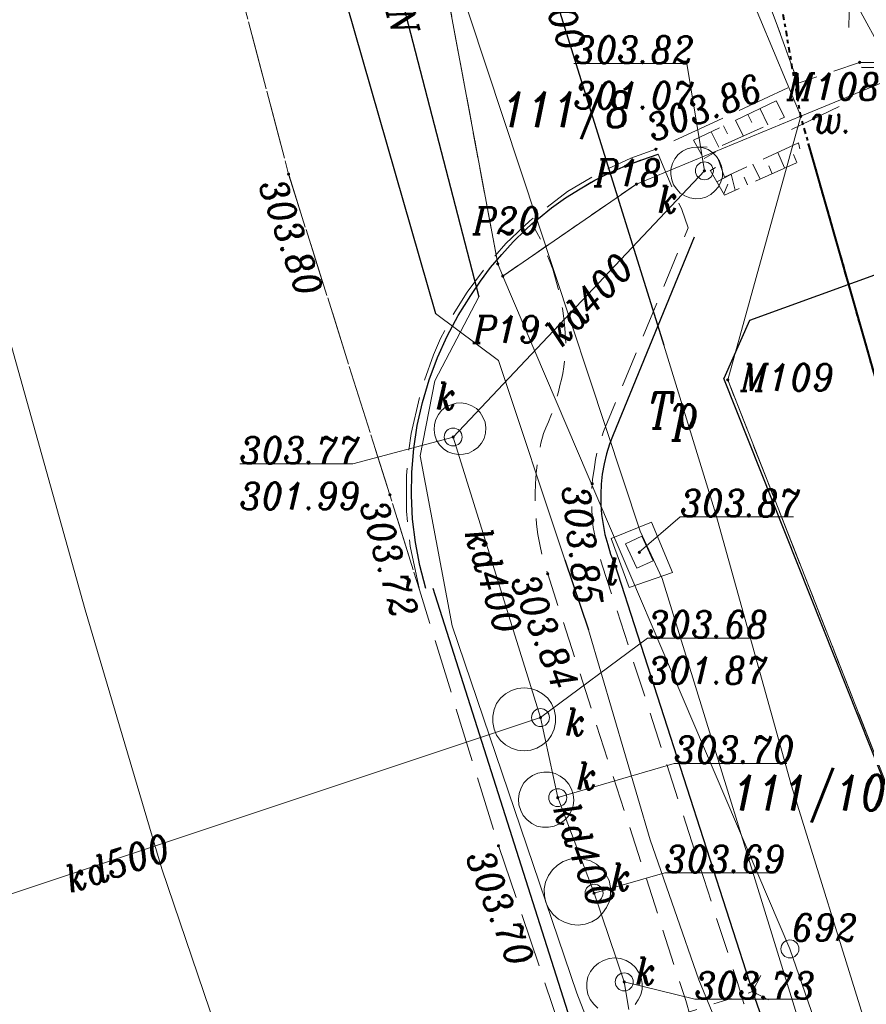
# Model space of a CAD drawing. Header units: metres. Extents: x 779 to 7046, y -512 to 9570.
# Tile 16 of 256: x 2172 to 2195, y -384 to -356. Entities that reach past the tile are written whole.
import ezdxf

# ---------------------------------------------------------------- set-up
doc = ezdxf.new("R2010")
doc.units = ezdxf.units.M
for name, pattern in [('0.5_0.5', [1, 0.5, -0.5]), ('1.5_0.5', [2, 1.5, -0.5]), ('CIĄGłA', [0]), ('DGN Style 4', [0.3202, 0.16, -0.08, 0.0002, -0.08]), ('ib05_500', [1, 0.5, -0.5]), ('mz1.0_0.5', [1.5, 1, -0.5]), ('mz1.25_0.5', [1.75, 1.25, -0.5])]:
    doc.linetypes.add(name, pattern=pattern)
for name, color, linetype, lineweight in [('000 Inne (niezydentyfikowane)', 7, 'Continuous', 0), ('202-punkt graniczny', 7, 'Continuous', 0), ('202-punkt graniczny-Atr103', 7, 'Continuous', 0), ('203-punkt graniczny', 7, 'Continuous', 0), ('203-punkt graniczny-Atr103', 7, 'Continuous', 0), ('210-oznaczenie konturu użytku gruntowego', 7, 'Continuous', 0), ('211-numer działki ewidencyjnej', 7, 'Continuous', 0), ('217-kontur klasyfikacyjny', 7, 'Continuous', 0), ('218-kontur użytku gruntowego', 7, 'Continuous', 0), ('219-działka ewidencyjna', 7, 'Continuous', 0), ('bariera drogowa ochronna (linia)', 7, 'Continuous', 0), ('chodnik (powierzchnia)', 7, 'Continuous', 0), ('jezdnia (powierzchnia)', 7, 'Continuous', 0), ('kanał technologiczny (linia)', 7, 'Continuous', 0), ('komora podziemna - przewód kanalizacyjny (powierzchnia)-SK', 7, 'Continuous', 0), ('komora podziemna - przewód telekomunikacyjny (powierzchnia)-ST', 7, 'Continuous', 0), ('krawężnik (linia)', 7, 'Continuous', 0), ('MPZP', 7, 'Continuous', 0), ('ogrodzenie trwałe (linia)', 7, 'Continuous', 0), ('przepust (linia)', 7, 'Continuous', 0), ('przepust (linia) - symbol', 7, 'Continuous', 0), ('przewód elektroenergetyczny (linia)-SEPOD', 7, 'Continuous', 0), ('przewód elektroenergetyczny (linia)-SEPOD-Atr1', 7, 'Continuous', 0), ('przewód gazowy (linia)-SG', 7, 'Continuous', 0), ('przewód gazowy (linia)-SG-Atr1', 7, 'Continuous', 0), ('przewód kanalizacyjny (linia)-SK', 7, 'Continuous', 0), ('przewód kanalizacyjny (linia)-SK-Atr1', 7, 'Continuous', 0), ('punkt o określonej wysokości (sieć kanalizacyjna)-SK', 7, 'Continuous', 0), ('punkt o określonej wysokości (sieć kanalizacyjna)-SK-Atr2', 7, 'Continuous', 0), ('punkt o określonej wysokości (sieć kanalizacyjna)-SK-Atr3', 7, 'Continuous', 0), ('punkt o określonej wysokości (sieć telekomunikacyjna)-ST', 7, 'Continuous', 0), ('punkt o określonej wysokości (sieć telekomunikacyjna)-ST-Atr2', 7, 'Continuous', 0), ('punkt wysokościowy sztuczny', 7, 'Continuous', 0), ('punkt wysokościowy sztuczny-Atr2', 7, 'Continuous', 0), ('RTPW02', 7, 'Continuous', 0), ('rura ochronna - przewód elektroenergetyczny (linia)-SE', 7, 'Continuous', 0), ('rura ochronna - przewód gazowy (linia)-SG', 7, 'Continuous', 0), ('rów melioracyjny  przydrożny (linia)', 7, 'Continuous', 0), ('rów melioracyjny  przydrożny (linia)-Atr17', 7, 'Continuous', 0), ('skarpa nieumocniona (powierzchnia)', 7, 'Continuous', 0), ('SUPT01', 7, 'Continuous', 0), ('właz okrągły - siec kanalizacyjna (punkt)-SK', 7, 'Continuous', 0), ('właz okrągły - siec kanalizacyjna (punkt)-SK-Atr17', 7, 'Continuous', 0), ('właz prostokątny - siec telekomunikacyjna (punkt)-STPOD', 7, 'Continuous', 0), ('właz prostokątny - siec telekomunikacyjna (punkt)-STPOD-Atr17', 7, 'Continuous', 0)]:
    doc.layers.add(name, color=color, linetype=linetype, lineweight=lineweight)
doc.styles.get("Standard").update_dxf_attribs({"font": 'arial.ttf'})
doc.linetypes.add('902-500', pattern='A,3.75,[24,dgnlstyle-geo-mz.shx,S=0.002786,R=0,X=0,Y=0],3.75', length=7.5)
doc.linetypes.add('KTOK01-500', pattern='A,1.75,[13,dgnlstyle-rozp_2013.shx,S=0.002778,R=0,X=0,Y=0],1.75', length=3.5)

# ---------------------------------------------------------------- blocks, each defined once
blk = doc.blocks.new('202')
at = {"color": 0, "linetype": 'Continuous', "lineweight": -2, "ltscale": 10}
blk.add_circle((0, 0), 2.5, dxfattribs=at)
blk = doc.blocks.new('203')
at = {"linetype": 'Continuous', "lineweight": -2, "ltscale": 10}
h = blk.add_hatch(color=0, dxfattribs=at)
edge = h.paths.add_edge_path()
edge.add_arc((0, 0), 0.45, 0, 360)
blk = doc.blocks.new('PW01_1')
at = {"linetype": 'Continuous', "lineweight": 13, "ltscale": 10}
h = blk.add_hatch(color=0, dxfattribs=at)
edge = h.paths.add_edge_path()
edge.add_arc((0, 0), 0.45, 0, 360)
blk = doc.blocks.new('US22')
at = {"color": 0, "linetype": 'Continuous', "lineweight": -2, "ltscale": 10}
blk.add_circle((0, 0), 2.5, dxfattribs=at)
blk = doc.blocks.new('PW02')
at = {"linetype": 'Continuous', "lineweight": 13, "ltscale": 10}
h = blk.add_hatch(color=0, dxfattribs=at)
edge = h.paths.add_edge_path()
edge.add_arc((0, 0), 0.45, 0, 360)
blk = doc.blocks.new('US22B')
at = {"color": 0, "linetype": 'Continuous', "lineweight": -2, "ltscale": 10, "flags": 128}
blk.add_lwpolyline([(-3.75, -2.5), (3.75, -2.5), (3.75, 2.5), (-3.75, 2.5), (-3.75, -2.5)], close=True, dxfattribs=at)
blk = doc.blocks.new('PW01')
at = {"linetype": 'Continuous', "lineweight": 13, "ltscale": 10}
h = blk.add_hatch(color=0, dxfattribs=at)
edge = h.paths.add_edge_path()
edge.add_arc((0, 0), 0.45, 0, 360)
blk = doc.blocks.new('IB05')
at = {"color": 0, "linetype": 'Continuous', "lineweight": -2, "ltscale": 10}
for q in [(3.54, 3.54), (3.54, -3.54)]:
    blk.add_line((0, 0), q, dxfattribs=at)
blk = doc.blocks.new('RTPW02')
at = {"layer": 'RTPW02', "linetype": 'Continuous', "lineweight": 13}
h = blk.add_hatch(color=7, dxfattribs=at)
edge = h.paths.add_edge_path()
edge.add_arc((0, 0), 0.045, 0, 360)
blk = doc.blocks.new('PZT MDCP podkład')
at = {"layer": '000 Inne (niezydentyfikowane)', "color": 252, "linetype": 'Continuous', "lineweight": 13, "true_color": 0x939598, "flags": 128}
for points in [[(2126.446, 10.206), (2126.666, 9.756)], [(2125.766, 9.886), (2125.976, 9.446)], [(2126.106, 10.046), (2126.216, 9.826)], [(2125.426, 9.726), (2125.536, 9.506)], [(2125.086, 9.566), (2125.296, 9.136)], [(2124.696, 9.146), (2124.976, 9.136)], [(2124.886, 8.816), (2125.216, 9.006)], [(2127.126, 8.556), (2126.936, 8.986)], [(2127.466, 8.706), (2127.376, 8.926)], [(2125.066, 8.486), (2125.206, 8.566)], [(2126.446, 8.246), (2126.246, 8.666)], [(2126.786, 8.396), (2126.686, 8.616)], [(2125.246, 8.166), (2125.636, 8.376)], [(2125.756, 7.936), (2125.646, 8.386)], [(2126.096, 8.086), (2126.006, 8.296)], [(2125.436, 7.836), (2125.546, 8.106)]]:
    blk.add_lwpolyline(points, dxfattribs=at)
at = {"layer": '217-kontur klasyfikacyjny', "color": 252, "linetype": '1.5_0.5', "lineweight": 13, "true_color": 0x939598, "flags": 128}
blk.add_lwpolyline([(2125.546, 2.656), (2132.284, -14.515)], dxfattribs=at)
at = {"layer": '218-kontur użytku gruntowego', "color": 252, "linetype": '0.5_0.5', "lineweight": 13, "true_color": 0x939598, "flags": 128}
for points in [[(2117.186, 16.416), (2119.146, 5.886)], [(2119.146, 5.886), (2117.186, 16.416)], [(2119.286, 5.546), (2123.006, 8.106)], [(2123.006, 8.106), (2119.286, 5.546)], [(2119.146, 5.886), (2119.286, 5.546)], [(2119.286, 5.546), (2119.146, 5.886)], [(2125.546, 2.656), (2132.284, -14.515)], [(2132.284, -14.515), (2125.546, 2.656)]]:
    blk.add_lwpolyline(points, dxfattribs=at)
at = {"layer": '219-działka ewidencyjna', "color": 252, "linetype": 'Continuous', "lineweight": 13, "true_color": 0x939598, "flags": 128}
for points in [[(2148.856, 18.776), (2127.576, 9.996)], [(2124.156, 18.196), (2127.576, 9.996)], [(2119.146, 5.886), (2117.186, 16.416)], [(2123.006, 8.106), (2127.576, 9.996)], [(2127.576, 9.996), (2125.546, 2.656)], [(2119.286, 5.546), (2123.006, 8.106)], [(2119.146, 5.886), (2119.286, 5.546)], [(2127.276, -13.184), (2119.286, 5.546)], [(2125.546, 2.656), (2132.284, -14.515)], [(2128.13, -15.65), (2127.276, -13.184)]]:
    blk.add_lwpolyline(points, dxfattribs=at)
at = {"layer": 'bariera drogowa ochronna (linia)', "color": 252, "linetype": 'KTOK01-500', "lineweight": 13, "true_color": 0x939598, "flags": 128}
blk.add_lwpolyline([(2084.646, 103.156), (2086.306, 94.146), (2088.056, 84.786), (2089.946, 74.546), (2091.886, 64.626), (2093.806, 54.736), (2095.766, 44.856), (2097.796, 35.206), (2099.926, 25.496), (2102.236, 15.946), (2104.896, 6.146), (2107.666, -3.744), (2109.796, -10.954), (2112.814, -19.835)], dxfattribs=at)
at = {"layer": 'chodnik (powierzchnia)', "color": 252, "linetype": 'mz1.0_0.5', "lineweight": 13, "true_color": 0x939598, "flags": 128}
blk.add_lwpolyline([(2125.018, -16.5), (2126.496, -16.097), (2125.996, -14.704), (2125.816, -14.124), (2122.056, -2.504), (2121.976, -2.244), (2121.906, -1.984), (2121.856, -1.714), (2121.806, -1.454), (2121.776, -1.184), (2121.766, -0.914), (2121.756, -0.644), (2121.766, -0.374), (2121.786, -0.104), (2121.826, 0.166), (2121.866, 0.436), (2121.926, 0.696), (2122.006, 0.956), (2122.086, 1.216), (2124.446, 6.886), (2124.266, 7.396), (2123.606, 8.936), (2123.156, 8.786), (2122.706, 8.616), (2122.276, 8.426), (2121.846, 8.216), (2121.436, 7.976), (2121.036, 7.726), (2120.646, 7.446), (2120.276, 7.146), (2120.106, 7.006), (2120.236, 6.756), (2120.366, 6.506), (2120.476, 6.256), (2120.576, 5.996), (2120.676, 5.736), (2120.756, 5.466), (2120.826, 5.196), (2120.886, 4.926), (2120.946, 4.646), (2120.986, 4.376), (2121.016, 4.096), (2121.036, 3.816), (2121.046, 3.536), (2121.026, 3.366), (2121.006, 3.186), (2120.986, 3.016), (2120.956, 2.836), (2120.916, 2.666), (2120.876, 2.496), (2120.836, 2.326), (2120.786, 2.156), (2120.736, 1.986), (2120.686, 1.816), (2120.626, 1.656), (2120.556, 1.486), (2120.486, 1.326), (2120.416, 1.166), (2120.346, 0.896), (2120.296, 0.616), (2120.246, 0.336), (2120.216, 0.056), (2120.196, -0.234), (2120.186, -0.514), (2120.186, -0.794), (2120.206, -1.084), (2120.226, -1.364), (2120.266, -1.644), (2120.316, -1.924), (2120.376, -2.204), (2120.456, -2.474), (2120.536, -2.744), (2124.376, -14.624), (2124.556, -15.224), (2125.018, -16.5)], close=True, dxfattribs=at)
at = {"layer": 'jezdnia (powierzchnia)', "color": 252, "linetype": '1.5_0.5', "lineweight": 13, "true_color": 0x939598, "flags": 128}
blk.add_lwpolyline([(2121.58, -17.44), (2121.58, -17.44), (2119.166, -10.314), (2116.966, -3.184), (2116.146, -0.544), (2113.326, 8.386), (2110.936, 17.476), (2110.246, 19.936), (2110.076, 20.316), (2109.986, 20.546), (2109.896, 20.776), (2109.816, 21.006), (2109.746, 21.246), (2109.686, 21.486), (2109.266, 21.386), (2107.936, 26.806), (2105.746, 36.806), (2103.466, 47.496), (2101.776, 56.146), (2099.886, 65.716), (2097.696, 76.946), (2095.716, 86.936), (2093.966, 96.096), (2092.736, 102.466), (2092.306, 104.766), (2077.106, 102.056), (2077.796, 98.156), (2078.256, 95.836), (2079.416, 89.206), (2080.776, 82.376), (2082.496, 73.286), (2083.117, 69.993)], dxfattribs=at)
for points in [[(2222.326, 18.117), (2221.203, 22.083), (2205.386, 20.096), (2204.446, 20.596), (2203.096, 26.226), (2196.866, 25.286), (2195.626, 20.026), (2193.796, 18.826), (2188.866, 17.986), (2181.466, 17.556), (2178.606, 17.876), (2176.756, 18.456), (2173.726, 19.866), (2171.816, 21.166), (2167.276, 24.556), (2161.216, 26.826), (2157.676, 27.806), (2155.096, 28.106), (2148.546, 27.616), (2147.486, 27.656), (2146.556, 27.976), (2145.856, 28.606), (2144.736, 30.366), (2142.996, 34.696), (2142.366, 36.396), (2134.766, 38.986), (2135.116, 38.066), (2135.536, 36.916), (2136.706, 31.206), (2136.736, 29.676), (2136.306, 26.976), (2135.846, 25.416), (2133.726, 22.486), (2132.306, 21.326), (2131.486, 20.706), (2127.046, 18.566), (2125.056, 17.666), (2127.506, 10.916), (2129.216, 11.496), (2130.676, 11.486), (2132.096, 11.146), (2133.716, 10.476), (2146.306, 15.706), (2146.296, 16.146), (2146.506, 16.786), (2146.996, 17.566), (2147.256, 17.806), (2147.826, 18.186), (2148.396, 18.406), (2149.006, 18.516), (2149.656, 18.536), (2150.306, 18.406), (2150.866, 18.186), (2152.256, 17.276), (2152.966, 16.616), (2160.196, 19.556), (2160.416, 20.026), (2161.966, 20.226), (2164.176, 19.736), (2166.856, 18.806), (2176.416, 14.626), (2183.046, 13.986), (2201.016, 15.826), (2205.616, 16.276), (2221.196, 17.986), (2222.326, 18.117)], [(2110.246, 19.936), (2110.936, 17.476), (2113.326, 8.386), (2116.146, -0.544), (2116.966, -3.184), (2116.706, -1.974), (2116.606, -0.994), (2116.606, -0.004), (2116.646, 0.486), (2116.736, 1.166), (2117.026, 2.426), (2117.356, 3.356), (2117.556, 3.806), (2117.906, 4.466), (2118.296, 5.096), (2118.886, 5.896), (2119.376, 6.456), (2120.036, 7.086), (2121.086, 7.896), (2121.946, 8.406), (2122.846, 8.826), (2123.546, 9.076), (2127.506, 10.916), (2125.056, 17.666), (2121.956, 16.516), (2120.686, 15.966), (2120.226, 15.786), (2119.526, 15.566), (2118.806, 15.406), (2118.076, 15.316), (2117.226, 15.296), (2116.596, 15.336), (2115.386, 15.566), (2114.456, 15.876), (2113.576, 16.306), (2112.946, 16.696), (2111.996, 17.486), (2111.336, 18.206), (2110.756, 19.006), (2110.246, 19.936)]]:
    blk.add_lwpolyline(points, close=True, dxfattribs=at)
at = {"layer": 'kanał technologiczny (linia)', "color": 252, "linetype": 'Continuous', "lineweight": 13, "true_color": 0x939598, "flags": 128}
blk.add_lwpolyline([(2076.829, 99.116), (2097.466, 101.996), (2098.496, 100.976), (2099.736, 94.596), (2102.876, 80.006), (2107.146, 57.576), (2110.276, 41.516), (2112.466, 30.966), (2113.936, 24.136), (2116.446, 18.576), (2123.106, -1.554), (2123.726, -2.874), (2127.703, -15.767)], dxfattribs=at)
at = {"layer": 'komora podziemna - przewód kanalizacyjny (powierzchnia)-SK', "color": 252, "linetype": 'Continuous', "lineweight": 13, "true_color": 0x939598, "flags": 128}
for points in [[(2125.076, 7.816), (2124.936, 7.746), (2124.796, 7.706), (2124.646, 7.696), (2124.496, 7.726), (2124.356, 7.776), (2124.226, 7.856), (2124.126, 7.966), (2124.036, 8.086), (2123.986, 8.226), (2123.966, 8.376), (2123.966, 8.526), (2124.006, 8.676), (2124.076, 8.806), (2124.166, 8.926), (2124.286, 9.026), (2124.416, 9.086), (2124.566, 9.126), (2124.716, 9.136), (2124.866, 9.116), (2125.006, 9.066), (2125.136, 8.976), (2125.236, 8.876), (2125.316, 8.746), (2125.376, 8.606), (2125.396, 8.456), (2125.396, 8.306), (2125.356, 8.166), (2125.286, 8.026), (2125.186, 7.916), (2125.076, 7.816)], [(2117.396, 1.116), (2117.376, 1.266), (2117.386, 1.416), (2117.426, 1.556), (2117.496, 1.696), (2117.586, 1.806), (2117.706, 1.906), (2117.846, 1.966), (2117.986, 2.006), (2118.136, 2.016), (2118.286, 1.986), (2118.426, 1.936), (2118.556, 1.856), (2118.656, 1.746), (2118.736, 1.616), (2118.796, 1.476), (2118.816, 1.326), (2118.806, 1.176), (2118.766, 1.026), (2118.696, 0.896), (2118.596, 0.776), (2118.476, 0.686), (2118.346, 0.616), (2118.196, 0.586), (2118.046, 0.576), (2117.896, 0.606), (2117.756, 0.656), (2117.636, 0.736), (2117.526, 0.846), (2117.446, 0.976), (2117.396, 1.116)], [(2119.046, -7.064), (2119.006, -6.884), (2119.006, -6.704), (2119.046, -6.524), (2119.116, -6.354), (2119.226, -6.204), (2119.366, -6.084), (2119.526, -5.994), (2119.696, -5.934), (2119.886, -5.914), (2120.066, -5.934), (2120.236, -5.994), (2120.396, -6.084), (2120.536, -6.204), (2120.646, -6.354), (2120.716, -6.524), (2120.756, -6.704), (2120.756, -6.884), (2120.716, -7.064), (2120.646, -7.234), (2120.536, -7.384), (2120.396, -7.504), (2120.236, -7.594), (2120.066, -7.654), (2119.886, -7.674), (2119.696, -7.654), (2119.526, -7.594), (2119.366, -7.504), (2119.226, -7.384), (2119.116, -7.234), (2119.046, -7.064)], [(2120.426, -8.264), (2120.586, -8.264), (2120.746, -8.304), (2120.886, -8.374), (2121.016, -8.464), (2121.126, -8.594), (2121.196, -8.734), (2121.246, -8.884), (2121.266, -9.044), (2121.246, -9.204), (2121.186, -9.354), (2121.106, -9.494), (2120.996, -9.614), (2120.866, -9.704), (2120.716, -9.764), (2120.556, -9.794), (2120.396, -9.794), (2120.236, -9.764), (2120.096, -9.694), (2119.966, -9.594), (2119.856, -9.474), (2119.786, -9.334), (2119.736, -9.174), (2119.726, -9.014), (2119.746, -8.854), (2119.796, -8.704), (2119.876, -8.564), (2119.986, -8.454), (2120.116, -8.354), (2120.266, -8.294), (2120.426, -8.264)], [(2120.476, -11.324), (2120.556, -11.144), (2120.666, -10.984), (2120.806, -10.854), (2120.966, -10.754), (2121.156, -10.684), (2121.346, -10.664), (2121.536, -10.684), (2121.726, -10.734), (2121.896, -10.824), (2122.046, -10.954), (2122.156, -11.114), (2122.246, -11.284), (2122.286, -11.474), (2122.286, -11.664), (2122.256, -11.854), (2122.176, -12.034), (2122.066, -12.194), (2121.926, -12.334), (2121.766, -12.434), (2121.576, -12.494), (2121.386, -12.524), (2121.196, -12.504), (2121.006, -12.444), (2120.836, -12.354), (2120.686, -12.224), (2120.576, -12.074), (2120.486, -11.894), (2120.446, -11.704), (2120.436, -11.514), (2120.476, -11.324)]]:
    blk.add_lwpolyline(points, close=True, dxfattribs=at)
blk.add_lwpolyline([(2121.936, -14.834), (2121.816, -14.724), (2121.716, -14.594), (2121.656, -14.444), (2121.656, -14.444), (2121.626, -14.284), (2121.626, -14.124), (2121.656, -13.964), (2121.726, -13.814), (2121.826, -13.684), (2121.946, -13.584), (2122.086, -13.504), (2122.246, -13.454), (2122.406, -13.434), (2122.566, -13.454), (2122.716, -13.504), (2122.856, -13.594), (2122.976, -13.704), (2123.066, -13.834), (2123.136, -13.984), (2123.166, -14.144), (2123.166, -14.304), (2123.126, -14.464), (2123.056, -14.604), (2122.966, -14.734)], dxfattribs=at)
at = {"layer": 'komora podziemna - przewód telekomunikacyjny (powierzchnia)-ST', "color": 252, "linetype": 'Continuous', "lineweight": 13, "true_color": 0x939598, "flags": 128}
blk.add_lwpolyline([(2122.306, -1.764), (2123.426, -1.304), (2124.006, -2.704), (2122.806, -3.124), (2122.306, -1.764)], close=True, dxfattribs=at)
at = {"layer": 'krawężnik (linia)', "color": 252, "linetype": 'Continuous', "lineweight": 30, "true_color": 0x939598, "flags": 128}
for points in [[(2142.896, -11.615), (2136.106, 7.926), (2135.416, 8.826), (2133.666, 10.396), (2131.976, 11.046), (2130.726, 11.316), (2129.266, 11.356)], [(2117.146, -3.154), (2116.976, -2.514), (2116.856, -1.874), (2116.776, -1.224), (2116.746, -0.564), (2116.756, 0.086), (2116.816, 0.746), (2116.906, 1.386), (2117.056, 2.026), (2117.236, 2.656), (2117.466, 3.276), (2117.736, 3.876), (2118.046, 4.446), (2118.396, 5.006), (2118.666, 5.406), (2118.946, 5.786), (2119.256, 6.146), (2119.576, 6.496), (2119.916, 6.836), (2120.106, 7.006), (2120.276, 7.146), (2120.646, 7.446), (2121.036, 7.726), (2121.436, 7.976), (2121.846, 8.216), (2122.276, 8.426), (2122.706, 8.616), (2123.156, 8.786), (2123.606, 8.936)], [(2124.616, 6.626), (2122.356, 1.126), (2122.256, 0.866), (2122.176, 0.596), (2122.106, 0.316), (2122.056, 0.036), (2122.026, -0.244), (2122.016, -0.524), (2122.016, -0.814), (2122.036, -1.094), (2122.076, -1.374), (2122.126, -1.644), (2122.206, -1.924), (2122.286, -2.194), (2122.396, -2.454), (2126.236, -14.374), (2126.814, -16.01)], [(2121.746, -16.974), (2117.346, -3.154)]]:
    blk.add_lwpolyline(points, dxfattribs=at)
at = {"layer": 'MPZP', "color": 252, "linetype": 'DGN Style 4', "lineweight": 40, "true_color": 0x939598, "flags": 128}
blk.add_lwpolyline([(2134.413, -13.933), (2127.576, 9.996), (2122.802, 37.892), (2105.951, 127.031)], dxfattribs=at)
at = {"layer": 'ogrodzenie trwałe (linia)', "color": 252, "linetype": '902-500', "lineweight": 30, "true_color": 0x939598, "flags": 128}
for points in [[(2135.816, 7.816), (2126.156, 4.306), (2125.436, 2.696)], [(2132.279, -14.517), (2125.436, 2.696)]]:
    blk.add_lwpolyline(points, dxfattribs=at)
at = {"layer": 'przepust (linia)', "color": 252, "linetype": 'ib05_500', "lineweight": 13, "true_color": 0x939598, "flags": 128}
blk.add_lwpolyline([(2123.256, -15.324), (2126.236, -14.374)], dxfattribs=at)
at = {"layer": 'przewód elektroenergetyczny (linia)-SEPOD', "color": 252, "linetype": 'Continuous', "lineweight": 13, "true_color": 0x939598, "flags": 128}
for points in [[(2125.676, -16.321), (2124.746, -14.044), (2123.386, -10.144), (2121.676, -4.304), (2121.016, -2.354), (2119.166, 3.196), (2117.416, 4.506), (2113.586, 17.846), (2113.356, 18.796), (2111.556, 19.276), (2110.366, 24.526), (2107.576, 36.346), (2107.086, 38.436), (2106.356, 40.386), (2105.736, 43.716)], [(2122.434, -17.207), (2121.346, -14.414), (2117.876, -4.194), (2116.986, 0.546), (2117.396, 2.626), (2118.616, 4.966), (2115.156, 18.366)]]:
    blk.add_lwpolyline(points, dxfattribs=at)
at = {"layer": 'przewód gazowy (linia)-SG', "color": 252, "linetype": 'Continuous', "lineweight": 13, "true_color": 0x939598, "flags": 128}
blk.add_lwpolyline([(2129.388, -15.306), (2127.316, -8.644), (2125.216, -1.084), (2123.766, 3.626), (2118.846, 19.406), (2116.106, 27.466), (2111.436, 41.766), (2110.066, 46.496)], dxfattribs=at)
at = {"layer": 'przewód kanalizacyjny (linia)-SK', "color": 252, "linetype": 'Continuous', "lineweight": 13, "true_color": 0x939598, "flags": 128}
for points in [[(2117.906, 1.066), (2124.896, 8.476)], [(2117.906, 1.066), (2120.336, -6.744)], [(2120.336, -6.744), (2101.072, -13.165)], [(2122.796, -14.874), (2122.666, -14.104), (2121.826, -11.634), (2120.816, -8.974), (2120.336, -6.744)]]:
    blk.add_lwpolyline(points, dxfattribs=at)
at = {"layer": 'punkt o określonej wysokości (sieć kanalizacyjna)-SK-Atr2', "color": 252, "lineweight": 13, "true_color": 0x939598, "flags": 128}
for points in [[(2124.896, 8.476), (2124.406, 11.466), (2121.265, 11.466)], [(2117.906, 1.066), (2115.116, 0.316), (2111.97, 0.316)], [(2120.336, -6.744), (2123.318, -4.533), (2126.427, -4.533)], [(2120.816, -8.974), (2124.056, -8.024), (2127.191, -8.024)], [(2121.826, -11.634), (2123.796, -11.064), (2126.873, -11.064)], [(2122.666, -14.104), (2124.626, -14.584), (2127.767, -14.584)]]:
    blk.add_lwpolyline(points, dxfattribs=at)
at = {"layer": 'punkt o określonej wysokości (sieć telekomunikacyjna)-ST-Atr2', "color": 252, "lineweight": 13, "true_color": 0x939598, "flags": 128}
blk.add_lwpolyline([(2123.086, -2.144), (2124.226, -1.154), (2127.372, -1.154)], dxfattribs=at)
at = {"layer": 'rura ochronna - przewód elektroenergetyczny (linia)-SE', "color": 252, "linetype": 'Continuous', "lineweight": 30, "true_color": 0x939598, "flags": 128}
for points in [[(2115.156, 18.366), (2118.616, 4.966)], [(2113.586, 17.846), (2117.416, 4.506)], [(2121.016, -2.354), (2121.676, -4.304)]]:
    blk.add_lwpolyline(points, dxfattribs=at)
at = {"layer": 'rura ochronna - przewód gazowy (linia)-SG', "color": 252, "linetype": 'Continuous', "lineweight": 30, "true_color": 0x939598, "flags": 128}
blk.add_lwpolyline([(2118.846, 19.406), (2123.766, 3.626)], dxfattribs=at)
at = {"layer": 'rów melioracyjny  przydrożny (linia)', "color": 252, "linetype": 'Continuous', "lineweight": 13, "true_color": 0x939598}
blk.add_line((2127.316, 9.626), (2128.642, 10.271), dxfattribs=at)
at = {"layer": 'skarpa nieumocniona (powierzchnia)', "color": 252, "linetype": 'mz1.25_0.5', "lineweight": 13, "true_color": 0x939598, "flags": 128}
blk.add_lwpolyline([(2126.896, 10.426), (2124.596, 9.326), (2125.456, 7.796), (2127.616, 8.776), (2127.516, 9.256), (2125.456, 8.296), (2125.186, 9.086), (2127.126, 9.966), (2126.896, 10.426)], close=True, dxfattribs=at)
blk.add_lwpolyline([(2126.896, 10.426), (2124.596, 9.326), (2125.456, 7.796), (2127.616, 8.776), (2127.516, 9.256), (2125.456, 8.296), (2125.186, 9.086), (2127.126, 9.966), (2126.896, 10.426)], close=True, dxfattribs=at)
at = {"layer": 'SUPT01', "color": 252, "linetype": 'Continuous', "lineweight": 13, "true_color": 0x939598}
for p, q in [((2128.71, 13.895), (2131.088, 9.496)), ((2128.912, 12.47), (2128.94, 13.469))]:
    blk.add_line(p, q, dxfattribs=at)
at = {"layer": '202-punkt graniczny', "color": 252, "linetype": 'Continuous', "lineweight": 13, "true_color": 0x939598, "xscale": 0.1, "yscale": 0.1, "zscale": 0.1}
blk.add_blockref('202', (2127.276, -13.184), dxfattribs=at)
at = {"layer": '203-punkt graniczny', "color": 252, "linetype": 'Continuous', "lineweight": 13, "true_color": 0x939598, "xscale": 0.1, "yscale": 0.1, "zscale": 0.1}
for p in [(2127.576, 9.996), (2123.006, 8.106), (2119.146, 5.886), (2119.286, 5.546), (2125.546, 2.656)]:
    blk.add_blockref('203', p, dxfattribs=at)
at = {"layer": 'przepust (linia) - symbol', "color": 252, "linetype": 'Continuous', "lineweight": 13, "true_color": 0x939598, "xscale": 0.1, "yscale": 0.1, "zscale": 0.1, "rotation": 17.68199999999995}
blk.add_blockref('IB05', (2126.236, -14.374), dxfattribs=at)
at = {"layer": 'punkt o określonej wysokości (sieć kanalizacyjna)-SK', "color": 252, "linetype": 'Continuous', "lineweight": 13, "true_color": 0x939598, "xscale": 0.1, "yscale": 0.1, "zscale": 0.1}
for p in [(2124.896, 8.476), (2117.906, 1.066), (2120.336, -6.744), (2120.816, -8.974), (2121.826, -11.634), (2122.666, -14.104)]:
    blk.add_blockref('PW01_1', p, dxfattribs=at)
at = {"layer": 'punkt o określonej wysokości (sieć telekomunikacyjna)-ST', "color": 252, "linetype": 'Continuous', "lineweight": 13, "true_color": 0x939598, "xscale": 0.1, "yscale": 0.1, "zscale": 0.1}
blk.add_blockref('PW01', (2123.086, -2.144), dxfattribs=at)
at = {"layer": 'punkt wysokościowy sztuczny', "color": 252, "linetype": 'Continuous', "lineweight": 13, "true_color": 0x939598, "xscale": 0.1, "yscale": 0.1, "zscale": 0.1}
for p in [(2123.546, 9.076), (2113.326, 8.386), (2121.776, -0.234), (2116.146, -0.544), (2120.536, -2.744), (2119.166, -10.314)]:
    blk.add_blockref('PW02', p, dxfattribs=at)
at = {"layer": 'RTPW02', "color": 252, "linetype": 'Continuous', "lineweight": 13, "true_color": 0x939598}
blk.add_blockref('RTPW02', (2129.216, 11.496), dxfattribs=at)
at = {"layer": 'właz okrągły - siec kanalizacyjna (punkt)-SK', "color": 252, "linetype": 'Continuous', "lineweight": 13, "true_color": 0x939598, "xscale": 0.1, "yscale": 0.1, "zscale": 0.1}
for p in [(2124.896, 8.476), (2117.906, 1.066), (2120.336, -6.744), (2120.816, -8.974), (2121.826, -11.634), (2122.666, -14.104)]:
    blk.add_blockref('US22', p, dxfattribs=at)
at = {"layer": 'właz prostokątny - siec telekomunikacyjna (punkt)-STPOD', "color": 252, "linetype": 'Continuous', "lineweight": 13, "true_color": 0x939598, "xscale": 0.09999999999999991, "yscale": 0.09999999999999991, "zscale": 0.09999999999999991, "rotation": 295.115}
blk.add_blockref('US22B', (2123.086, -2.144), dxfattribs=at)
at = {"layer": '202-punkt graniczny-Atr103', "color": 252, "lineweight": 13, "true_color": 0x939598, "insert": (2127.336, -12.964), "char_height": 0.75, "attachment_point": 7, "line_spacing_factor": 0.6}
blk.add_mtext('\\FITALIC_1250;\\H1x;\\W0.9;692', dxfattribs=at)
at = {"layer": '203-punkt graniczny-Atr103', "color": 252, "lineweight": 13, "true_color": 0x939598, "char_height": 0.75, "attachment_point": 7, "line_spacing_factor": 0.6}
for s, insert in [('\\FITALIC_1250;\\H1x;\\W0.9;M108', (2127.189, 10.449)), ('\\FITALIC_1250;\\H1x;\\W0.9;P18', (2121.833, 8.047)), ('\\FITALIC_1250;\\H1x;\\W0.9;P20', (2118.451, 6.712)), ('\\FITALIC_1250;\\H1x;\\W0.9;P19', (2118.455, 3.689)), ('\\FITALIC_1250;\\H1x;\\W0.9;M109', (2125.9, 2.349))]:
    blk.add_mtext(s, dxfattribs=dict(at, insert=insert))
at = {"layer": '210-oznaczenie konturu użytku gruntowego', "color": 252, "linetype": 'Continuous', "lineweight": 13, "true_color": 0x939598, "insert": (2123.317, 0.971), "char_height": 1, "attachment_point": 7, "line_spacing_factor": 0.6}
blk.add_mtext('\\FITALIC_1250;\\H1x;\\W0.79;Tp', dxfattribs=at)
at = {"layer": '211-numer działki ewidencyjnej', "color": 252, "linetype": 'Continuous', "lineweight": 13, "true_color": 0x939598, "char_height": 1, "attachment_point": 1, "line_spacing_factor": 0.6}
for s, insert in [('\\FITALIC_1250;\\H1x;\\W0.79;111/8', (2119.27, 10.688)), ('\\FITALIC_1250;\\H1x;\\W0.79;111/10', (2125.686, -8.334))]:
    blk.add_mtext(s, dxfattribs=dict(at, insert=insert))
at = {"layer": 'przewód elektroenergetyczny (linia)-SEPOD-Atr1', "color": 252, "lineweight": 13, "true_color": 0x939598, "insert": (2116.285, 13.505), "char_height": 0.75, "attachment_point": 4, "rotation": 284.478, "line_spacing_factor": 0.6}
blk.add_mtext('\\FITALIC_1250;\\H1x;\\W0.9;eN', dxfattribs=at)
at = {"layer": 'przewód gazowy (linia)-SG-Atr1', "color": 252, "lineweight": 13, "true_color": 0x939598, "insert": (2120.268, 14.585), "char_height": 0.75, "attachment_point": 4, "rotation": 287.317, "line_spacing_factor": 0.6}
blk.add_mtext('\\FITALIC_1250;\\H1x;\\W0.9;gs400', dxfattribs=at)
at = {"layer": 'przewód kanalizacyjny (linia)-SK-Atr1', "color": 252, "lineweight": 13, "true_color": 0x939598, "char_height": 0.75, "line_spacing_factor": 0.6}
for s, insert, attachment_point, rotation in [('\\FITALIC_1250;\\H1x;\\W0.9;kd400', (2120.657, 3.801), 4, 46.671), ('\\FITALIC_1250;\\H1x;\\W0.9;kd400', (2118.577, -1.501), 4, 287.283), ('\\FITALIC_1250;\\H1x;\\W0.9;kd400', (2120.673, -9.292), 7, 290.792), ('\\FITALIC_1250;\\H1x;\\W0.9;kd500', (2107.136, -11.272), 4, 18.435)]:
    blk.add_mtext(s, dxfattribs=dict(at, insert=insert, attachment_point=attachment_point, rotation=rotation))
at = {"layer": 'punkt o określonej wysokości (sieć kanalizacyjna)-SK-Atr2', "color": 252, "lineweight": 13, "true_color": 0x939598, "char_height": 0.75, "attachment_point": 7, "line_spacing_factor": 0.6}
for s, insert in [('\\FITALIC_1250;\\H1x;\\W0.9;303.82', (2121.265, 11.474)), ('\\FITALIC_1250;\\H1x;\\W0.9;303.77', (2111.97, 0.324)), ('\\FITALIC_1250;\\H1x;\\W0.9;303.68', (2123.318, -4.526)), ('\\FITALIC_1250;\\H1x;\\W0.9;303.70', (2124.056, -8.016)), ('\\FITALIC_1250;\\H1x;\\W0.9;303.69', (2123.796, -11.056)), ('\\FITALIC_1250;\\H1x;\\W0.9;303.73', (2124.626, -14.577))]:
    blk.add_mtext(s, dxfattribs=dict(at, insert=insert))
at = {"layer": 'punkt o określonej wysokości (sieć kanalizacyjna)-SK-Atr3', "color": 252, "lineweight": 13, "true_color": 0x939598, "char_height": 0.75, "attachment_point": 7, "line_spacing_factor": 0.6}
for s, insert in [('\\FITALIC_1250;\\H1x;\\W0.9;301.07', (2121.265, 10.199)), ('\\FITALIC_1250;\\H1x;\\W0.9;301.99', (2111.97, -0.952)), ('\\FITALIC_1250;\\H1x;\\W0.9;301.87', (2123.318, -5.801))]:
    blk.add_mtext(s, dxfattribs=dict(at, insert=insert))
at = {"layer": 'punkt o określonej wysokości (sieć telekomunikacyjna)-ST-Atr2', "color": 252, "lineweight": 13, "true_color": 0x939598, "insert": (2124.226, -1.146), "char_height": 0.75, "attachment_point": 7, "line_spacing_factor": 0.6}
blk.add_mtext('\\FITALIC_1250;\\H1x;\\W0.9;303.87', dxfattribs=at)
at = {"layer": 'punkt wysokościowy sztuczny-Atr2', "color": 252, "lineweight": 13, "true_color": 0x939598, "char_height": 0.75, "attachment_point": 1, "line_spacing_factor": 0.6}
for s, insert, rotation in [('\\FITALIC_1250;\\H1x;\\W0.9;303.86', (2123.196, 9.976), 21.27), ('\\FITALIC_1250;\\H1x;\\W0.9;303.80', (2113.206, 8.336), 289.006), ('\\FITALIC_1250;\\H1x;\\W0.9;303.85', (2121.686, -0.244), 276.418), ('\\FITALIC_1250;\\H1x;\\W0.9;303.72', (2116.036, -0.604), 285.642), ('\\FITALIC_1250;\\H1x;\\W0.9;303.84', (2120.207, -2.654), 290.993), ('\\FITALIC_1250;\\H1x;\\W0.9;303.70', (2118.956, -10.344), 291.277)]:
    blk.add_mtext(s, dxfattribs=dict(at, insert=insert, rotation=rotation))
at = {"layer": 'rów melioracyjny  przydrożny (linia)-Atr17', "color": 252, "lineweight": 13, "true_color": 0x939598, "insert": (2127.896, 9.536), "char_height": 0.75, "attachment_point": 7, "line_spacing_factor": 0.6}
blk.add_mtext('\\FITALIC_1250;\\H1x;\\W0.9;w.', dxfattribs=at)
at = {"layer": 'właz okrągły - siec kanalizacyjna (punkt)-SK-Atr17', "color": 252, "lineweight": 13, "true_color": 0x939598, "char_height": 0.75, "line_spacing_factor": 0.6}
for insert, attachment_point in [((2123.596, 7.306), 7), ((2117.426, 2.211), 4), ((2121.019, -7.24), 7), ((2121.336, -8.744), 7), ((2122.286, -11.554), 7), ((2122.976, -14.174), 7)]:
    blk.add_mtext('\\FITALIC_1250;\\H1x;\\W0.9;k', dxfattribs=dict(at, insert=insert, attachment_point=attachment_point))
at = {"layer": 'właz prostokątny - siec telekomunikacyjna (punkt)-STPOD-Atr17', "color": 252, "lineweight": 13, "true_color": 0x939598, "insert": (2122.126, -3.034), "char_height": 0.75, "attachment_point": 7, "line_spacing_factor": 0.6}
blk.add_mtext('\\FITALIC_1250;\\H1x;\\W0.9;t', dxfattribs=at)

msp = doc.modelspace()

# ---------------------------------------------------------------- linework, layer by layer
at = {"layer": 'MPZP', "color": 202, "linetype": 'DGN Style 4', "lineweight": 40, "ltscale": 50, "true_color": 0x8a2be2, "flags": 128}
msp.add_lwpolyline([(2200.372, -383.08), (2193.535, -359.15), (2193.105, -356.636), (2192.746, -354.538), (2192.059, -350.529), (2190.677, -342.454), (2189.38, -334.871), (2188.761, -331.255), (2187.435, -324.24), (2186.914, -321.488), (2185.885, -316.043), (2185.166, -312.24), (2184.596, -309.227), (2183.438, -303.098), (2182.811, -299.782), (2181.653, -293.656), (2180.562, -287.887), (2179.674, -283.19), (2178.869, -278.928), (2178.09, -274.807), (2177.235, -270.285), (2175.348, -260.303), (2173.578, -250.94), (2171.611, -240.426), (2170.809, -235.899), (2167.877, -219.333)], dxfattribs=at)

# ---------------------------------------------------------------- block references
at = {"color": 18, "linetype": 'CIĄGłA', "lineweight": 5, "true_color": 0x000000}
msp.add_blockref('PZT MDCP podkład', (65.959, -369.147), dxfattribs=at)

doc.saveas('drawing.dxf')
